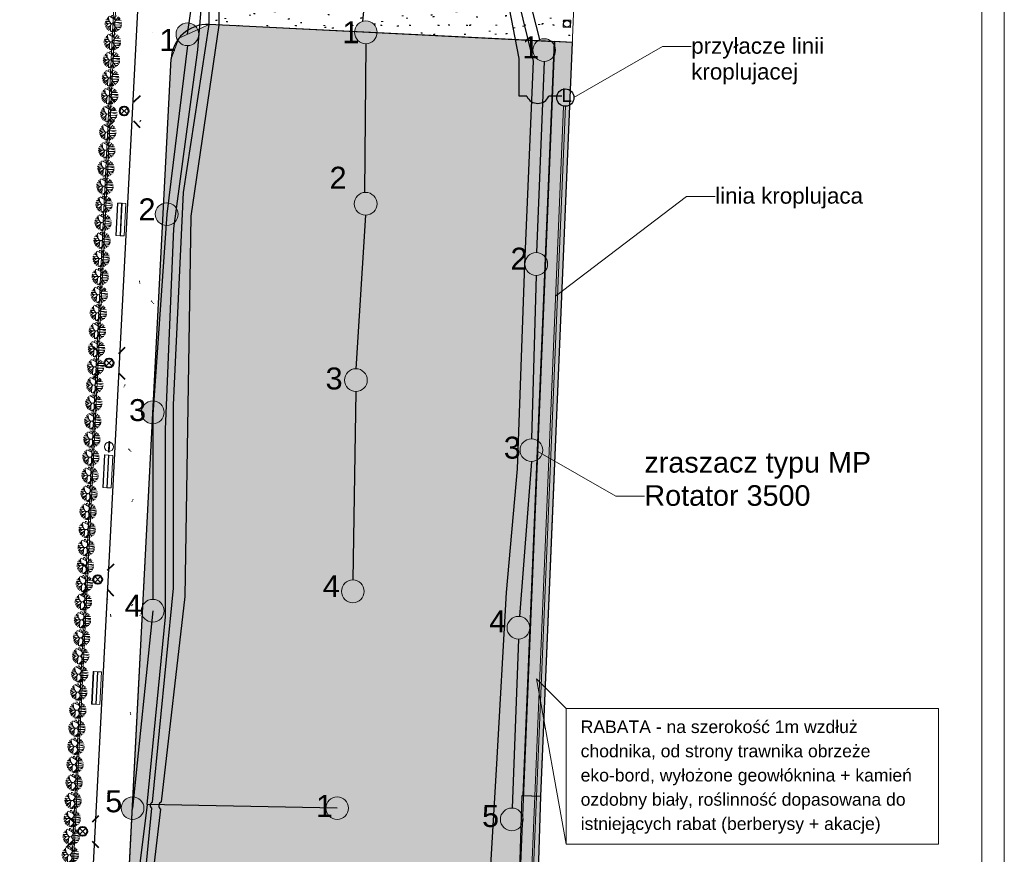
# Model space of a CAD drawing. Header units: metres. Extents: x -0.21 to 0.92, y -0.3 to 0.33.
# Tile 18 of 18: x 0.43 to 0.65, y -0.07 to 0.11. Entities that reach past the tile are written whole.
import ezdxf

# ---------------------------------------------------------------- set-up
doc = ezdxf.new("R2010")
doc.units = ezdxf.units.M
doc.header["$LTSCALE"] = 0.0127
doc.layers.add('Design Layer-1', color=7, linetype='Continuous')
doc.layers.add('nawodnienie', color=7, linetype='Continuous')
doc.styles.add('Arial', font='arial.ttf')

# ---------------------------------------------------------------- blocks, each defined once
blk = doc.blocks.new('thuja M')
at = {"color": 3, "linetype": 'Continuous', "lineweight": 18, "true_color": 0x00ff00, "transparency": 33554687}
for p, q in [((6591187.615339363, 5674830.306241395), (6591187.588582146, 5674830.611166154)), ((6591188.030408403, 5674830.43351465), (6591187.647005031, 5674830.646760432)), ((6591187.802077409, 5674830.560510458), (6591187.822690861, 5674830.70950627)), ((6591188.092481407, 5674830.307144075), (6591187.890200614, 5674830.718954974)), ((6591188.004995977, 5674830.485250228), (6591188.08761177, 5674830.704294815)), ((6591188.053624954, 5674830.613528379), (6591188.201847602, 5674830.665242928)), ((6591188.280421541, 5674830.342514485), (6591188.385812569, 5674830.537875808)), ((6591187.932484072, 5674830.091455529), (6591187.316962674, 5674830.102640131)), ((6591187.457453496, 5674829.974068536), (6591187.319763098, 5674830.035351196)), ((6591187.515200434, 5674830.099701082), (6591187.332187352, 5674830.232446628)), ((6591187.618378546, 5674830.24982669), (6591187.35223022, 5674830.261294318)), ((6591187.594883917, 5674830.100575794), (6591187.361905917, 5674829.886115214)), ((6591187.37633933, 5674829.844892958), (6591187.683891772, 5674829.914029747)), ((6591187.561166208, 5674830.386429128), (6591187.379543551, 5674830.367965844)), ((6591187.522137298, 5674829.877667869), (6591187.429093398, 5674829.737355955)), ((6591187.757298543, 5674830.096111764), (6591187.476172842, 5674830.512237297)), ((6591187.830801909, 5674830.095022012), (6591187.484603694, 5674829.668508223)), ((6591187.626414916, 5674830.24982669), (6591187.649350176, 5674830.24982669)), ((6591187.735827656, 5674829.978014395), (6591187.721373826, 5674829.509372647)), ((6591188.070579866, 5674829.895879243), (6591187.929112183, 5674829.468954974)), ((6591188.001894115, 5674829.993154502), (6591188.561667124, 5674829.997445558)), ((6591188.015133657, 5674830.18780417), (6591188.560593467, 5674830.199127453)), ((6591188.121132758, 5674829.837453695), (6591188.509006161, 5674829.826873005)), ((6591188.125957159, 5674830.346844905), (6591188.521175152, 5674830.335764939)), ((6591188.17450903, 5674830.191112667), (6591188.569283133, 5674830.088965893)), ((6591188.247175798, 5674829.834015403), (6591188.471836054, 5674829.759471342)), ((6591188.300516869, 5674829.832560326), (6591188.534572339, 5674829.889323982)), ((6591188.372994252, 5674830.339919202), (6591188.434070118, 5674830.483874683)), ((6591188.403025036, 5674829.996229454), (6591188.546283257, 5674829.926737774)), ((6591187.729639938, 5674829.777387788), (6591187.572821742, 5674829.590013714)), ((6591188.00248097, 5674829.690368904), (6591187.774761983, 5674829.49185339)), ((6591187.880666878, 5674829.584176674), (6591187.884487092, 5674829.471548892)), ((6591188.024558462, 5674829.756994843), (6591188.174064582, 5674829.512943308)), ((6591188.098569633, 5674829.636180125), (6591188.078089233, 5674829.483518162)), ((6591188.232857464, 5674829.666055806), (6591188.406486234, 5674829.673795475))]:
    blk.add_line(p, q, dxfattribs=at)
at = {"color": 3, "linetype": 'Continuous', "lineweight": 18, "true_color": 0x00ff00, "transparency": 33554687, "flags": 128}
blk.add_lwpolyline([(6591188.316175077, 5674830.597937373), (6591187.932484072, 5674830.091455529), (6591188.295490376, 5674829.577352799)], dxfattribs=at)
blk = doc.blocks.new('Callout-6')
at = {"color": 7, "linetype": 'Continuous', "lineweight": 5, "transparency": 33554687}
for p, q in [((-1.374815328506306, -0.7937500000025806), (0, 0)), ((0, 0), (4.968615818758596, 0))]:
    blk.add_line(p, q, dxfattribs=at)
at = {"color": 7, "transparency": 33554687, "insert": (-0.1525613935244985, -2.913135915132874), "char_height": 1.136881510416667, "width": 15.77817317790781, "attachment_point": 1, "rotation": 210.00000000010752, "line_spacing_factor": 0.9673603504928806, "style": 'Arial'}
blk.add_mtext('zraszacz typu MP Rotator 3500', dxfattribs=at)
blk = doc.blocks.new('Callout-7')
at = {"color": 7, "linetype": 'Continuous', "lineweight": 5, "transparency": 33554687}
for p, q in [((-1.261924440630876, 0.9631733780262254), (0, 0)), ((0, 0), (9.102076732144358, 0))]:
    blk.add_line(p, q, dxfattribs=at)
at = {"color": 7, "transparency": 33554687, "insert": (-1.555891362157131, 0.5799870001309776), "char_height": 0.8842411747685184, "width": 8.170007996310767, "attachment_point": 1, "rotation": 142.64704221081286, "line_spacing_factor": 0.9673603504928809, "style": 'Arial'}
blk.add_mtext('linia kroplujaca', dxfattribs=at)
blk = doc.blocks.new('Callout-8')
at = {"color": 7, "linetype": 'Continuous', "lineweight": 5, "transparency": 33554687}
for p, q in [((-1.116063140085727, -1.128963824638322), (0, 0)), ((0, 0), (8.066186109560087, 0))]:
    blk.add_line(p, q, dxfattribs=at)
at = {"color": 7, "transparency": 33554687, "insert": (-1.46035824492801, -0.7902763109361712), "char_height": 0.8842411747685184, "width": 8.170007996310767, "attachment_point": 3, "rotation": 45.32923731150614, "line_spacing_factor": 0.9673603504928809, "style": 'Arial'}
blk.add_mtext('linia kroplujaca', dxfattribs=at)
blk = doc.blocks.new('Callout-9')
at = {"color": 7, "linetype": 'Continuous', "lineweight": 5, "transparency": 33554687}
for p, q in [((-1.374815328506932, 0.7937500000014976), (0, 0)), ((0, 0), (5.651561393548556, 0))]:
    blk.add_line(p, q, dxfattribs=at)
at = {"color": 7, "transparency": 33554687, "insert": (-1.617324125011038, 0.3760924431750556), "char_height": 0.8842411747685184, "width": 12.70025399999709, "attachment_point": 1, "rotation": 149.9999999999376, "line_spacing_factor": 0.9673603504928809, "style": 'Arial'}
blk.add_mtext('przyłacze linii kroplujacej', dxfattribs=at)

msp = doc.modelspace()

# ---------------------------------------------------------------- hatches: boundary and pattern name
at = {"layer": 'nawodnienie', "linetype": 'Continuous', "lineweight": 5, "true_color": 0xff00ff, "transparency": 33554687}
h = msp.add_hatch(dxfattribs=at)
h.set_pattern_fill('AR-SAND_3-1', color=6, scale=4.000000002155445, style=0, pattern_type=2)
h.set_pattern_definition([(311.4451862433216, (228880.5302463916, -11944.28346248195), (0.01558888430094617, 0.001588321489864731), [0.0001599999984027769, -0.03922015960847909]), (311.4451862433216, (228880.5304567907, -11944.28370075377), (0.01558888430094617, 0.001588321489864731), [0.0001599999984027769, -0.03922015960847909]), (311.4451862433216, (228880.5304594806, -11944.2837038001), (0.01558888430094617, 0.001588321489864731), [0.0001599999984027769, -0.03922015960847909]), (311.4451862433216, (228880.5306944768, -11944.28396992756), (0.01558888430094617, 0.001588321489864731), [0.0001599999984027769, -0.03922015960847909]), (311.4451862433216, (228880.5306971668, -11944.28397297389), (0.01558888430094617, 0.001588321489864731), [0.0001599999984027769, -0.03922015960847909]), (281.4451859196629, (228880.5302463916, -11944.28346248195), (0.02387374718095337, -0.01277244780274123), [0.0001599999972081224, -0.02190751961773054]), (281.4451859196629, (228880.5302807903, -11944.28363238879), (0.02387374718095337, -0.01277244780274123), [0.0001599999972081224, -0.02190751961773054]), (281.4451859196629, (228880.5302815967, -11944.28363637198), (0.02387374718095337, -0.01277244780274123), [0.0001599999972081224, -0.02190751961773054]), (281.4451859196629, (228880.5303385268, -11944.28391756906), (0.02387374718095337, -0.01277244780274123), [0.0001599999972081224, -0.02190751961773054]), (281.4451859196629, (228880.5303393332, -11944.28392155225), (0.02387374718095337, -0.01277244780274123), [0.0001599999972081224, -0.02190751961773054]), (241.4451852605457, (228880.5295585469, -11944.27348873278), (0.001787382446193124, -0.025248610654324), [0.0001599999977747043, -0.03763519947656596]), (241.4451852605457, (228880.5295072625, -11944.27358297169), (0.001787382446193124, -0.025248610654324), [0.0001599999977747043, -0.03763519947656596]), (241.4451852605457, (228880.52950532, -11944.27358654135), (0.001787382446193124, -0.025248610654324), [0.0001599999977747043, -0.03763519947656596]), (241.4451852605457, (228880.529325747, -11944.27391652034), (0.001787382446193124, -0.025248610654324), [0.0001599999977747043, -0.03763519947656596]), (241.4451852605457, (228880.5293238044, -11944.27392008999), (0.001787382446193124, -0.025248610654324), [0.0001599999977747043, -0.03763519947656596]), (231.4451851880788, (228880.5295585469, -11944.27348873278), (0.00879793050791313, -0.02388508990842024), [0.0001599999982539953, -0.02243583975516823]), (231.4451851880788, (228880.5295238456, -11944.27353227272), (0.00879793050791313, -0.02388508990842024), [0.0001599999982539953, -0.02243583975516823]), (231.4451851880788, (228880.5295213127, -11944.27353545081), (0.00879793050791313, -0.02388508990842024), [0.0001599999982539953, -0.02243583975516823]), (231.4451851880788, (228880.5293669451, -11944.2737291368), (0.00879793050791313, -0.02388508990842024), [0.0001599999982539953, -0.02243583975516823]), (231.4451851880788, (228880.5293644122, -11944.2737323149), (0.00879793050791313, -0.02388508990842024), [0.0001599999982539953, -0.02243583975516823])])
h.paths.add_polyline_path([(0.4356717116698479, -0.2247465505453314), (0.4436440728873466, -0.2251591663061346), (0.462015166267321, 0.1295862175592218), (0.4539997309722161, 0.1296019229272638)])
h = msp.add_hatch(dxfattribs=at)
h.set_pattern_fill('AR-SAND_3', color=6, style=0, pattern_type=2)
h.set_pattern_definition([(37.50000000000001, (-0.466521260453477, 1.353553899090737), (-0.0001280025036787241, 0.00391530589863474), [4e-05, -0.009805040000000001]), (37.50000000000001, (-0.466458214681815, 1.353602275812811), (-0.0001280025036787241, 0.00391530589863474), [4e-05, -0.009805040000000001]), (37.50000000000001, (-0.4664574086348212, 1.353602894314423), (-0.0001280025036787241, 0.00391530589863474), [4e-05, -0.009805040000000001]), (37.50000000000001, (-0.4663869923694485, 1.353656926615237), (-0.0001280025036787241, 0.00391530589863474), [4e-05, -0.009805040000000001]), (37.50000000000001, (-0.4663861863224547, 1.353657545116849), (-0.0001280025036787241, 0.00391530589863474), [4e-05, -0.009805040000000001]), (7.499999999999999, (-0.466521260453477, 1.353553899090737), (0.003596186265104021, 0.005734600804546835), [4e-05, -0.005476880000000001]), (7.499999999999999, (-0.4664782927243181, 1.353559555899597), (0.003596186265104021, 0.005734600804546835), [4e-05, -0.005476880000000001]), (7.499999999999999, (-0.466477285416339, 1.353559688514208), (0.003596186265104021, 0.005734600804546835), [4e-05, -0.005476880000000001]), (7.499999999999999, (-0.4664061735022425, 1.353569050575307), (0.003596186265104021, 0.005734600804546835), [4e-05, -0.005476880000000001]), (7.499999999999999, (-0.4664051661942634, 1.353569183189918), (0.003596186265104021, 0.005734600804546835), [4e-05, -0.005476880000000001]), (327.5, (-0.469020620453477, 1.353553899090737), (0.006327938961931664, 1.149747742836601e-05), [4e-05, -0.009408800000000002]), (327.5, (-0.4689979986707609, 1.353539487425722), (0.006327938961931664, 1.149747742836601e-05), [4e-05, -0.009408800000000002]), (327.5, (-0.4689971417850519, 1.35353894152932), (0.006327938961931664, 1.149747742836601e-05), [4e-05, -0.009408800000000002]), (327.5, (-0.4689179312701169, 1.353488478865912), (0.006327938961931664, 1.149747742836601e-05), [4e-05, -0.009408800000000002]), (327.5, (-0.468917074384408, 1.35348793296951), (0.006327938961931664, 1.149747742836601e-05), [4e-05, -0.009408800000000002]), (317.5, (-0.469020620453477, 1.353553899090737), (0.006108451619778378, 0.001783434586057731), [4e-05, -0.005608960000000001]), (317.5, (-0.4690103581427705, 1.353544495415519), (0.006108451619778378, 0.001783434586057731), [4e-05, -0.005608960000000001]), (317.5, (-0.4690096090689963, 1.353543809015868), (0.006108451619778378, 0.001783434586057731), [4e-05, -0.005608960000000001]), (317.5, (-0.4689639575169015, 1.353501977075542), (0.006108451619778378, 0.001783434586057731), [4e-05, -0.005608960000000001]), (317.5, (-0.4689632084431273, 1.353501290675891), (0.006108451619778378, 0.001783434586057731), [4e-05, -0.005608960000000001])])
h.paths.add_polyline_path([(0.5494986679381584, 0.1092449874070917), (0.5498119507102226, 0.1172394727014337), (0.4696094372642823, 0.1211887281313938), (0.4691549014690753, 0.1132006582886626)])
at = {"layer": 'nawodnienie', "linetype": 'Continuous', "lineweight": 0, "true_color": 0xffff00, "transparency": 33554687}
for points in [[(0.4668821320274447, 0.1110584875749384, 0.9999999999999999), (0.4618499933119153, 0.1110584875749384, 0.9999999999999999)], [(0.4623028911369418, 0.07127634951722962, 0.9999999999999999), (0.4572707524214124, 0.07127634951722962, 0.9999999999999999)], [(0.4592154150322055, 0.02745770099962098, 0.9999999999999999), (0.454183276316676, 0.02745770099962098, 0.9999999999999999)], [(0.4592154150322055, -0.01641919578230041, 0.9999999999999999), (0.454183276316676, -0.01641919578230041, 0.9999999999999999)], [(0.4547423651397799, -0.06006749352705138, 0.9999999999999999), (0.4497102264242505, -0.06006749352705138, 0.9999999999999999)]]:
    msp.add_hatch(color=2, dxfattribs=at).paths.add_polyline_path(points)
at = {"layer": 'nawodnienie', "linetype": 'Continuous', "lineweight": 0, "true_color": 0x00ffff, "transparency": 33554687}
for points in [[(0.5063459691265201, 0.1114884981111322, 0.9999999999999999), (0.5013138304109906, 0.1114884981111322, 0.9999999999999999)], [(0.5062963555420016, 0.07356395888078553, 0.9999999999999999), (0.5012642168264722, 0.07356395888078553, 0.9999999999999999)], [(0.5041507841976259, 0.03457818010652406, 0.9999999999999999), (0.4991186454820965, 0.03457818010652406, 0.9999999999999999)], [(0.5034702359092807, -0.0121236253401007, 0.9999999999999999), (0.4984380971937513, -0.0121236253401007, 0.9999999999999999)]]:
    msp.add_hatch(color=4, dxfattribs=at).paths.add_polyline_path(points)
at = {"layer": 'nawodnienie', "linetype": 'Continuous', "lineweight": 0, "true_color": 0xe2e6cf, "transparency": 33554687}
msp.add_hatch(color=254, dxfattribs=at).paths.add_polyline_path([(0.4484733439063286, -0.1325696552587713), (0.4494515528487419, -0.1374200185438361), (0.4560254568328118, -0.1416869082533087), (0.465283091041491, -0.142110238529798), (0.5350676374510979, -0.1453202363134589), (0.5456313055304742, 0.1094049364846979), (0.4780838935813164, 0.1127598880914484), (0.4691548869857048, 0.1132006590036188), (0.4625039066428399, 0.1102254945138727), (0.4607732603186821, 0.105624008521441), (0.4604473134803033, 0.1001225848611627), (0.4486705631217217, -0.1282028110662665)])
at = {"layer": 'nawodnienie', "linetype": 'Continuous', "lineweight": 0, "true_color": 0xd9d9d9, "transparency": 33554687}
for points in [[(0.5385133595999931, -0.05725881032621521), (0.5425099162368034, -0.05742478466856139), (0.5495443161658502, 0.1092534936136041), (0.5454944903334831, 0.1094523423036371), (0.5385133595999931, -0.05725881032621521)], [(0.5357059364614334, -0.1450990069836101), (0.5384261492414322, -0.05723208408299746), (0.54242411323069, -0.05738426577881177), (0.5397018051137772, -0.1453169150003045), (0.5357059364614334, -0.1450990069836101)]]:
    msp.add_hatch(color=254, dxfattribs=at).paths.add_polyline_path(points)
at = {"layer": 'nawodnienie', "linetype": 'Continuous', "lineweight": 0, "true_color": 0x803300, "transparency": 33554687}
for points in [[(0.5457873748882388, 0.1075449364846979, 0.9999999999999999), (0.5407552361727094, 0.1075449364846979, 0.9999999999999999)], [(0.5440208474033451, 0.0602483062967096, 0.9999999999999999), (0.5389887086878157, 0.0602483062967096, 0.9999999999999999)], [(0.5429595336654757, 0.01909236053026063, 0.9999999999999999), (0.5379273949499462, 0.01909236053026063, 0.9999999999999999)], [(0.5401000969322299, -0.02017865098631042, 0.9999999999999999), (0.5350679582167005, -0.02017865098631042, 0.9999999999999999)], [(0.5386248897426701, -0.06255663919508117, 0.9999999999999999), (0.5335927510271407, -0.06255663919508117, 0.9999999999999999)]]:
    msp.add_hatch(color=36, dxfattribs=at).paths.add_polyline_path(points)
at = {"layer": 'nawodnienie', "linetype": 'Continuous', "lineweight": 0, "true_color": 0xcc6666, "transparency": 33554687}
msp.add_hatch(color=13, dxfattribs=at).paths.add_polyline_path([(0.5000006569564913, -0.06006749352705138, 0.9999999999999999), (0.4949685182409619, -0.06006749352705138, 0.9999999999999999)])

# ---------------------------------------------------------------- linework, layer by layer
at = {"layer": 'Design Layer-1', "color": 7, "linetype": 'Continuous', "lineweight": 5, "transparency": 33554687, "flags": 128}
msp.add_lwpolyline([(0.2249065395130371, 0.298174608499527), (0.2249065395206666, -0.2960060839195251), (0.6450343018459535, -0.2960060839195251), (0.6450343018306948, 0.298174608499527), (0.2249065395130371, 0.298174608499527)], dxfattribs=at)
at = {"layer": 'Design Layer-1', "color": 7, "linetype": 'Continuous', "lineweight": 18, "transparency": 33554687, "flags": 128}
msp.add_lwpolyline([(0.2299080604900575, 0.2931730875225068), (0.2299080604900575, -0.2910045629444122), (0.6400327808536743, -0.2910045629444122), (0.6400327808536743, 0.2931730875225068)], close=True, dxfattribs=at)
at = {"layer": 'nawodnienie', "color": 7, "linetype": 'Continuous', "lineweight": 5, "transparency": 33554687}
for p, q in [((0.4314733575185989, -0.2211064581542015), (0.455565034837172, 0.2691890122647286)), ((0.4318728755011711, -0.2211260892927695), (0.4559645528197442, 0.2691693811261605)), ((0.5475528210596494, 0.09515643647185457), (0.5375814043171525, -0.143983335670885)), ((0.547952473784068, 0.09513977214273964), (0.5379810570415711, -0.1439999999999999)), ((0.5481410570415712, -0.03799999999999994), (0.541580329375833, -0.03143927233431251)), ((0.541580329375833, -0.03143927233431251), (0.5481410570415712, -0.06799999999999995))]:
    msp.add_line(p, q, dxfattribs=at)
at = {"layer": 'nawodnienie', "color": 6, "linetype": 'Continuous', "lineweight": 30, "true_color": 0xff00ff, "transparency": 33554687}
for p, q in [((0.4604171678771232, 0.2534148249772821), (0.4342971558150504, -0.2509510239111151)), ((0.4566945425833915, 0.1115442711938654), (0.4566946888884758, 0.111544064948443)), ((0.4566946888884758, 0.111544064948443), (0.4566945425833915, 0.1115442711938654)), ((0.5495443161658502, 0.1092534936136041), (0.4691548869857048, 0.1132006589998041)), ((0.4484016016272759, -0.133281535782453), (0.4607732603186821, 0.105624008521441)), ((0.4524364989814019, 0.09931164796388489), (0.452437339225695, 0.09931160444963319)), ((0.4604334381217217, 0.09906179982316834), (0.4604345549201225, 0.09906709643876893))]:
    msp.add_line(p, q, dxfattribs=at)
at = {"layer": 'nawodnienie', "color": 4, "linetype": 'Continuous', "lineweight": 25, "true_color": 0x00feff, "transparency": 33554687}
for p, q in [((0.503195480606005, 0.1138727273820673), (0.5066872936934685, 0.1518098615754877)), ((0.4691548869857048, 0.1132006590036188), (0.4691548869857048, 0.1292164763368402)), ((0.4713871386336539, 0.1130904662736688), (0.4713871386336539, 0.1290134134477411)), ((0.46436606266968, 0.1110584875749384), (0.4664319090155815, 0.125327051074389)), ((0.4666472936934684, 0.1076098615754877), (0.4680072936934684, 0.1240498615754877)), ((0.5377140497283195, 0.1057169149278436), (0.535185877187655, 0.1190917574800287)), ((0.5408872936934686, 0.1051298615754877), (0.5374072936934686, 0.1194898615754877)), ((0.5423193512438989, 0.1098804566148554), (0.5406872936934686, 0.1162098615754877)), ((0.4634872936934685, 0.07604986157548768), (0.4691548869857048, 0.1132006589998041)), ((0.4652129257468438, 0.07086557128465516), (0.4713871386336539, 0.1130904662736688)), ((0.5038298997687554, 0.1089724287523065), (0.5035546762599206, 0.07606989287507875)), ((0.46436606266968, 0.1085424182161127), (0.4597868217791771, 0.07127634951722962)), ((0.4613672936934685, 0.06812986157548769), (0.4666472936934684, 0.1076098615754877)), ((0.5377140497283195, 0.09732986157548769), (0.5377140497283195, 0.1057169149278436)), ((0.5389898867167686, 0.06017132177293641), (0.5408872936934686, 0.1051298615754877)), ((0.5432713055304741, 0.1050288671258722), (0.5416039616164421, 0.06276241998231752)), ((0.5394327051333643, 0.09732986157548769), (0.5377140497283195, 0.09732986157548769)), ((0.5430681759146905, 0.09732986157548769), (0.542967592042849, 0.09732986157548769)), ((0.5471672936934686, 0.09732986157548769), (0.5442927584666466, 0.09732986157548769)), ((0.4612872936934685, 0.02909857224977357), (0.4634872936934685, 0.07604986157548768)), ((0.4597868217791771, 0.07127634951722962), (0.4566993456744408, 0.02695381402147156)), ((0.4638872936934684, -0.01323013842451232), (0.4652129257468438, 0.07086557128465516)), ((0.5037802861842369, 0.07104788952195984), (0.5016347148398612, 0.03709424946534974)), ((0.4595272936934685, 0.02367821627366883), (0.4613672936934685, 0.06812986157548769)), ((0.537394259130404, 0.01498311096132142), (0.5389898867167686, 0.06017132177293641)), ((0.5415047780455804, 0.05773223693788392), (0.540443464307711, 0.02160842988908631)), ((0.5016347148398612, 0.03206211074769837), (0.500954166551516, -0.009607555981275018)), ((0.4612872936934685, -0.01139013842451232), (0.4612872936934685, 0.02909857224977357)), ((0.4566993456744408, 0.02745770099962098), (0.4566993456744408, -0.01390312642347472)), ((0.4595272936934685, -0.01775013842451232), (0.4595272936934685, 0.02367821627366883)), ((0.540443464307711, 0.01657629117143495), (0.5377791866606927, -0.01767016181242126)), ((0.53494758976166, -0.01239312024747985), (0.537394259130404, 0.01498311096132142)), ((0.4566304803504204, -0.05877475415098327), (0.4612872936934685, -0.01139013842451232)), ((0.5327701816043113, -0.05024322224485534), (0.53494758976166, -0.01239312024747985)), ((0.4586472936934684, -0.05867013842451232), (0.4638872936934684, -0.01323013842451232)), ((0.4566993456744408, -0.01641919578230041), (0.4522262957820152, -0.06006749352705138)), ((0.455481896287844, -0.0592502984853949), (0.4595272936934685, -0.01775013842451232)), ((0.5375840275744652, -0.0226947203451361), (0.5362018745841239, -0.06004229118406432)), ((0.529650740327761, -0.1044687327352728), (0.5327701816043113, -0.05024322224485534)), ((0.455481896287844, -0.0592502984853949), (0.4504652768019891, -0.09853218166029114)), ((0.4527170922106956, -0.09859477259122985), (0.4565019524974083, -0.06008256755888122)), ((0.4538872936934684, -0.09947013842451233), (0.4584923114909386, -0.0603236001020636)), ((0.4974845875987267, -0.06006749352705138), (0.455481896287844, -0.0592502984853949))]:
    msp.add_line(p, q, dxfattribs=at)
at = {"layer": 'nawodnienie', "color": 6, "linetype": 'Continuous', "lineweight": 18, "true_color": 0xff00ff, "transparency": 33554687}
msp.add_line((0.473850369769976, 0.1129701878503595), (0.5455295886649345, 0.1094099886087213), dxfattribs=at)
at = {"layer": 'nawodnienie', "color": 1, "linetype": 'Continuous', "lineweight": 40, "true_color": 0xff0000, "transparency": 33554687}
for p, q in [((0.4469013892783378, 0.09766286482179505), (0.4482903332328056, 0.09622382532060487)), ((0.4525323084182, 0.0961486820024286), (0.4539713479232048, 0.09753762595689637)), ((0.4467761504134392, 0.09059290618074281), (0.4482151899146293, 0.09198185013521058)), ((0.4524571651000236, 0.09190670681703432), (0.4538461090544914, 0.09046766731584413)), ((0.4435536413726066, 0.04197978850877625), (0.4449425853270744, 0.04054074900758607)), ((0.4491845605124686, 0.04046560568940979), (0.4506236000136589, 0.04185454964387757)), ((0.443428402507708, 0.03490982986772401), (0.4448674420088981, 0.03629877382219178)), ((0.4491094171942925, 0.03622363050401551), (0.4504983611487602, 0.03478459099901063)), ((0.4410708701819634, -0.005910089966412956), (0.4424598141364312, -0.007349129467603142)), ((0.4467017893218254, -0.007424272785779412), (0.4481408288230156, -0.006035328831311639)), ((0.44094563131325, -0.0129800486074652), (0.4423846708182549, -0.01159110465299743)), ((0.4466266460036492, -0.0116662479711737), (0.4480155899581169, -0.01310528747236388)), ((0.4377231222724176, -0.06159316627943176), (0.4391120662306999, -0.06303220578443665)), ((0.4433540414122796, -0.06310734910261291), (0.4447930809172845, -0.06171840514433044)), ((0.4375978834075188, -0.068663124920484), (0.439036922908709, -0.06727418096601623)), ((0.4432788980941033, -0.06734932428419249), (0.4446678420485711, -0.06878836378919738))]:
    msp.add_line(p, q, dxfattribs=at)
at = {"layer": 'nawodnienie', "color": 4, "linetype": 'Continuous', "lineweight": 20, "true_color": 0x00ffff, "transparency": 33554687}
msp.add_line((0.4476337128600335, 0.09524902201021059), (0.4476339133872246, 0.09524886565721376), dxfattribs=at)
at = {"layer": 'nawodnienie', "color": 1, "linetype": 'Continuous', "lineweight": 9, "true_color": 0xff0000, "transparency": 33554687}
for p, q in [((0.4496666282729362, 0.09477238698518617), (0.4510808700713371, 0.09335814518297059)), ((0.4510808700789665, 0.09477238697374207), (0.4496666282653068, 0.09335814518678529)), ((0.4463188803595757, 0.03908931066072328), (0.4477331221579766, 0.037675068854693)), ((0.447733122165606, 0.03908931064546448), (0.4463188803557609, 0.0376750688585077)), ((0.4438361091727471, -0.008800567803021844), (0.4452503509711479, -0.01021480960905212)), ((0.4452503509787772, -0.008800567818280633), (0.4438361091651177, -0.01021480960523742)), ((0.4404883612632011, -0.06448364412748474), (0.441902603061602, -0.06589788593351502)), ((0.4419026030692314, -0.06448364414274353), (0.4404883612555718, -0.0658978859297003))]:
    msp.add_line(p, q, dxfattribs=at)
at = {"layer": 'nawodnienie', "color": 14, "linetype": 'Continuous', "lineweight": 9, "true_color": 0x990000, "transparency": 33554687, "flags": 128}
msp.add_lwpolyline([(0.4534681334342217, 0.285951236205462), (0.4710265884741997, 0.2816098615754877), (0.4824150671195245, 0.2770631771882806), (0.4931465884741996, 0.2711298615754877), (0.5043860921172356, 0.2631037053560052), (0.5088890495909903, 0.2589091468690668), (0.5221465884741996, 0.2445698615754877), (0.5317382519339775, 0.2298899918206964), (0.5352665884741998, 0.2238498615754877), (0.5370411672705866, 0.2188887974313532), (0.5407078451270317, 0.2082365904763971), (0.5442665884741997, 0.1920898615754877), (0.5474347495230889, 0.1728989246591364), (0.5487065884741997, 0.1534898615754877), (0.5503465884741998, 0.1298898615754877), (0.545623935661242, 0.01615724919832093), (0.5425097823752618, -0.05742794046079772)], dxfattribs=at)
at = {"layer": 'nawodnienie', "color": 4, "linetype": 'Continuous', "lineweight": 9, "true_color": 0x00ffff, "transparency": 33554687, "flags": 128}
for points in [[(0.5491436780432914, 0.114147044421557), (0.5475447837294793, 0.1142065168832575), (0.5474853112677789, 0.1126076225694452), (0.549084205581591, 0.1125481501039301), (0.5491436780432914, 0.114147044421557)], [(0.4469820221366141, 0.02103352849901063), (0.4471818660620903, 0.0210256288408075), (0.447087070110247, 0.01862750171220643), (0.4468872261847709, 0.01863540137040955), (0.4469820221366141, 0.02103352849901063)]]:
    msp.add_lwpolyline(points, dxfattribs=at)
at = {"layer": 'nawodnienie', "color": 3, "linetype": 'Continuous', "lineweight": 18, "true_color": 0x00ff00, "transparency": 33554687, "flags": 128}
msp.add_lwpolyline([(0.5350676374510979, -0.1453202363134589), (0.465283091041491, -0.142110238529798), (0.4560254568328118, -0.1416869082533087), (0.4494515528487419, -0.1374200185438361), (0.4484733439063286, -0.1325696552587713), (0.4486705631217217, -0.1282028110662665), (0.4604473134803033, 0.1001225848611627), (0.4607732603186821, 0.105624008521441), (0.4625039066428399, 0.1102254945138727), (0.4691548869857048, 0.1132006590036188), (0.4780838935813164, 0.1127598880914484), (0.5456313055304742, 0.1094049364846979)], close=True, dxfattribs=at)
at = {"layer": 'nawodnienie', "color": 3, "linetype": 'Continuous', "lineweight": 30, "true_color": 0x00ff00, "transparency": 33554687, "flags": 128}
for points in [[(0.5385133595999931, -0.05725881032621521), (0.5425099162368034, -0.05742478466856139), (0.5495443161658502, 0.1092534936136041), (0.5454944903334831, 0.1094523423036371), (0.5385133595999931, -0.05725881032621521)], [(0.5357059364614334, -0.1450990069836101), (0.5384261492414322, -0.05723208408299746), (0.54242411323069, -0.05738426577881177), (0.5397018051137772, -0.1453169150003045), (0.5357059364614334, -0.1450990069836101)]]:
    msp.add_lwpolyline(points, dxfattribs=at)
at = {"layer": 'nawodnienie', "color": 4, "linetype": 'Continuous', "lineweight": 18, "true_color": 0x00ffff, "transparency": 33554687, "flags": 128}
for points in [[(0.4485402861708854, 0.0665456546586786), (0.4486401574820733, 0.06654058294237), (0.4490053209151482, 0.07373131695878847), (0.4489054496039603, 0.07373638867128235), (0.4485402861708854, 0.0665456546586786)], [(0.4485402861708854, 0.0665456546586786), (0.4486401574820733, 0.06654058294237), (0.4490053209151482, 0.07373131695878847), (0.4489054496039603, 0.07373638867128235), (0.4485402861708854, 0.0665456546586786)], [(0.4486401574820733, 0.06654058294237), (0.4494591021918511, 0.06649899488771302), (0.449824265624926, 0.07368972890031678), (0.4490053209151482, 0.07373131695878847), (0.4486401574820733, 0.06654058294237)], [(0.4486401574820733, 0.06654058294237), (0.4494591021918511, 0.06649899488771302), (0.449824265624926, 0.07368972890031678), (0.4490053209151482, 0.07373131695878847), (0.4486401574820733, 0.06654058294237)], [(0.4503579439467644, 0.06645334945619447), (0.4495389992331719, 0.06649493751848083), (0.4499041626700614, 0.0736856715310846), (0.4507231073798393, 0.07364408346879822), (0.4503579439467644, 0.06645334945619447)], [(0.445655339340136, 0.01083861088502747), (0.4457552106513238, 0.01083353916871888), (0.4461203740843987, 0.01802427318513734), (0.446020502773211, 0.01802934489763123), (0.445655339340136, 0.01083861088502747)], [(0.445655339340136, 0.01083861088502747), (0.4457552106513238, 0.01083353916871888), (0.4461203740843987, 0.01802427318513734), (0.446020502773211, 0.01802934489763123), (0.445655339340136, 0.01083861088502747)], [(0.4457552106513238, 0.01083353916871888), (0.4465741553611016, 0.0107919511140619), (0.4469393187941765, 0.01798268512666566), (0.4461203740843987, 0.01802427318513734), (0.4457552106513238, 0.01083353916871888)], [(0.4457552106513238, 0.01083353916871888), (0.4465741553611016, 0.0107919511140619), (0.4469393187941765, 0.01798268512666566), (0.4461203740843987, 0.01802427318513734), (0.4457552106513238, 0.01083353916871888)], [(0.4474729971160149, 0.01074630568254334), (0.4466540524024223, 0.01078789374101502), (0.447019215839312, 0.01797862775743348), (0.4478381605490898, 0.0179370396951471), (0.4474729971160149, 0.01074630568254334)], [(0.443175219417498, -0.03705140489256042), (0.4432750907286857, -0.03705647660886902), (0.4436402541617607, -0.02986574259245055), (0.443540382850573, -0.02986067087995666), (0.443175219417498, -0.03705140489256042)], [(0.443175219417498, -0.03705140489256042), (0.4432750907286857, -0.03705647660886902), (0.4436402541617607, -0.02986574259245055), (0.443540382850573, -0.02986067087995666), (0.443175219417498, -0.03705140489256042)], [(0.4432750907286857, -0.03705647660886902), (0.4440940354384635, -0.037098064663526), (0.4444591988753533, -0.02990733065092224), (0.4436402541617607, -0.02986574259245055), (0.4432750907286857, -0.03705647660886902)], [(0.4432750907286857, -0.03705647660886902), (0.4440940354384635, -0.037098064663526), (0.4444591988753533, -0.02990733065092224), (0.4436402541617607, -0.02986574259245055), (0.4432750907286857, -0.03705647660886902)], [(0.4449928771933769, -0.03714371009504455), (0.4441739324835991, -0.03710212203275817), (0.4445390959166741, -0.02991138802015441), (0.445358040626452, -0.02995297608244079), (0.4449928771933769, -0.03714371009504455)]]:
    msp.add_lwpolyline(points, dxfattribs=at)
at = {"layer": 'nawodnienie', "color": 7, "linetype": 'Continuous', "lineweight": 18, "transparency": 33554687, "flags": 128}
for points in [[(0.4503579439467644, 0.06645334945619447), (0.4495389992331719, 0.06649493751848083), (0.4499041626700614, 0.0736856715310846), (0.4507231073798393, 0.07364408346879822), (0.4503579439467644, 0.06645334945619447)], [(0.4474729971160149, 0.01074630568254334), (0.4466540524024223, 0.01078789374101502), (0.447019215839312, 0.01797862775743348), (0.4478381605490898, 0.0179370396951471), (0.4474729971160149, 0.01074630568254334)], [(0.4449928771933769, -0.03714371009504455), (0.4441739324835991, -0.03710212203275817), (0.4445390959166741, -0.02991138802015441), (0.445358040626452, -0.02995297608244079), (0.4449928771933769, -0.03714371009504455)]]:
    msp.add_lwpolyline(points, dxfattribs=at)
at = {"layer": 'nawodnienie', "color": 7, "linetype": 'Continuous', "lineweight": 5, "transparency": 33554687, "flags": 128}
msp.add_lwpolyline([(0.5481410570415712, -0.03799999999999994), (0.6305129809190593, -0.03799999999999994), (0.6305129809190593, -0.06799999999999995), (0.5481410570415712, -0.06799999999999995)], close=True, dxfattribs=at)
at = {"layer": 'nawodnienie', "color": 155, "linetype": 'Continuous', "lineweight": 5, "true_color": 0x32709a, "transparency": 33554687}
for centre in [(0.46436606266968, 0.1110584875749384), (0.5038298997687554, 0.1114884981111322), (0.5432713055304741, 0.1075449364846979), (0.5037802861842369, 0.07356395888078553), (0.4597868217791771, 0.07127634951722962), (0.5415047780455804, 0.0602483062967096), (0.5016347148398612, 0.03457818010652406), (0.4566993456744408, 0.02745770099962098), (0.540443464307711, 0.01909236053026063), (0.500954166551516, -0.0121236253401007), (0.4566993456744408, -0.01641919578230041), (0.5375840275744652, -0.02017865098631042), (0.4522262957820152, -0.06006749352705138), (0.4974845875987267, -0.06006749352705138), (0.5361088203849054, -0.06255663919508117)]:
    msp.add_circle(centre, 0.002516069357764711, dxfattribs=at)
at = {"layer": 'nawodnienie', "color": 4, "linetype": 'Continuous', "lineweight": 30, "true_color": 0x00ffff, "transparency": 33554687}
msp.add_circle((0.5483144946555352, 0.1133773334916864), 0.000738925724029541, dxfattribs=at)
at = {"layer": 'nawodnienie', "color": 7, "linetype": 'Continuous', "lineweight": 25, "transparency": 33554687}
msp.add_circle((0.547952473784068, 0.09704831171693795), 0.001908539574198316, dxfattribs=at)
at = {"layer": 'nawodnienie', "color": 1, "linetype": 'Continuous', "lineweight": 9, "true_color": 0xff0000, "transparency": 33554687}
for centre in [(0.4503737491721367, 0.09406526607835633), (0.4470260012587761, 0.03838218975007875), (0.4445432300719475, -0.009507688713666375), (0.4411954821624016, -0.06519076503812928)]:
    msp.add_circle(centre, 0.001000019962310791, dxfattribs=at)
at = {"layer": 'nawodnienie', "color": 1, "linetype": 'Continuous', "lineweight": 40, "true_color": 0xff0000, "transparency": 33554687}
for centre in [(0.450373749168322, 0.09406526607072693), (0.4470260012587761, 0.03838218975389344), (0.4445432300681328, -0.00950768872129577), (0.4411954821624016, -0.06519076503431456)]:
    msp.add_circle(centre, 0.0009877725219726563, dxfattribs=at)
at = {"layer": 'nawodnienie', "color": 4, "linetype": 'Continuous', "lineweight": 9, "true_color": 0x00ffff, "transparency": 33554687}
msp.add_circle((0.4470345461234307, 0.01983051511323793), 0.001, dxfattribs=at)
at = {"layer": 'nawodnienie', "color": 6, "linetype": 'Continuous', "lineweight": 30, "true_color": 0xff00ff, "transparency": 33554687}
msp.add_arc((0.4687625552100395, 0.1052102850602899), 0.007999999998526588, 87.18900309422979, 177.0356015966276, dxfattribs=at)
at = {"layer": 'nawodnienie', "color": 4, "linetype": 'Continuous', "lineweight": 25, "true_color": 0x00feff, "transparency": 33554687}
for centre, radius, start, end in [((0.5418627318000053, 0.0984194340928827), 0.002663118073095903, 204.150454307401, 335.8495457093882), ((0.4568210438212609, -0.05945370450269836), 0.0007051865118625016, 105.6780312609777, 243.096313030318), ((0.4589391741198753, -0.05953149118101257), 0.0009094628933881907, 108.7196090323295, 240.5707901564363)]:
    msp.add_arc(centre, radius, start, end, dxfattribs=at)

# ---------------------------------------------------------------- block references
at = {"layer": 'nawodnienie', "color": 7, "transparency": 33554687, "xscale": 0.004, "yscale": 0.004, "zscale": 0.004}
for name, p, rotation in [('Callout-9', (0.5694385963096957, 0.1083514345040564), 210.0000000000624), ('Callout-7', (0.5747410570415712, 0.07520000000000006), 217.3529577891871), ('Callout-6', (0.5590866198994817, 0.0088865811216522), 149.9999999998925), ('Callout-8', (0.4145410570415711, -0.08119999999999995), 314.6707626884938)]:
    msp.add_blockref(name, p, dxfattribs=dict(at, rotation=rotation))
at = {"layer": 'nawodnienie', "color": 3, "true_color": 0x00ff00, "transparency": 33554687, "xscale": 0.003, "yscale": 0.003, "zscale": 0.003}
for p in [(-19773.11583886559, -17024.37688496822), (-19773.11604573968, -17024.38087961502), (-19773.11625261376, -17024.38487426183), (-19773.11645948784, -17024.38886890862), (-19773.11666636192, -17024.39286355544), (-19773.116873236, -17024.39685820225), (-19773.11708011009, -17024.40085284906), (-19773.11728698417, -17024.40484749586), (-19773.11749385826, -17024.40884214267), (-19773.11770073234, -17024.41283678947), (-19773.11790760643, -17024.41683143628), (-19773.11811448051, -17024.42082608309), (-19773.1183213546, -17024.42482072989), (-19773.11852822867, -17024.4288153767), (-19773.11873510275, -17024.43281002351), (-19773.11894197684, -17024.4368046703), (-19773.11914885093, -17024.44079931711), (-19773.11935572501, -17024.44479396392), (-19773.11956259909, -17024.44878861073), (-19773.11976947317, -17024.45278325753), (-19773.11997634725, -17024.45677790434), (-19773.12018322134, -17024.46077255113), (-19773.12039009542, -17024.46476719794), (-19773.12059696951, -17024.46876184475), (-19773.12080384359, -17024.47275649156), (-19773.12101071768, -17024.47675113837), (-19773.12121759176, -17024.48074578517), (-19773.12142446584, -17024.48474043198), (-19773.12163133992, -17024.48873507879), (-19773.121838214, -17024.4927297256), (-19773.12204508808, -17024.49672437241), (-19773.12225196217, -17024.50071901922), (-19773.12245883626, -17024.50471366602), (-19773.12266571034, -17024.50870831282), (-19773.12287258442, -17024.51270295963), (-19773.12307945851, -17024.51669760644), (-19773.12328633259, -17024.52069225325), (-19773.12349320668, -17024.52468690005), (-19773.12370008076, -17024.52868154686), (-19773.12390695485, -17024.53267619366), (-19773.12411382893, -17024.53667084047), (-19773.12432070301, -17024.54066548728), (-19773.1245275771, -17024.54466013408), (-19773.12473445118, -17024.54865478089), (-19773.12494132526, -17024.55264942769), (-19773.12494132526, -17024.5526494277), (-19773.12514819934, -17024.5566440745), (-19773.12535507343, -17024.56063872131)]:
    msp.add_blockref('thuja M', p, dxfattribs=at)

# ---------------------------------------------------------------- texts
at = {"layer": 'nawodnienie', "color": 18, "true_color": 0x000000, "transparency": 33554687, "char_height": 0.004850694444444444, "attachment_point": 1, "line_spacing_factor": 0.9673603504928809, "style": 'Arial'}
for s, insert in [('1', (0.4986358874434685, 0.1139301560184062)), ('1', (0.458190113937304, 0.1122253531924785)), ('1', (0.5384028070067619, 0.1105843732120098)), ('2', (0.4958097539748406, 0.08176021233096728)), ('2', (0.4535457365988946, 0.07476805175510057)), ('2', (0.5358225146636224, 0.06386600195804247)), ('3', (0.4949193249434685, 0.03737015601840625)), ('3', (0.4514657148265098, 0.03037799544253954)), ('3', (0.5343383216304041, 0.0220690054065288)), ('4', (0.4942970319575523, -0.008550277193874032)), ('4', (0.4504959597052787, -0.0128801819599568)), ('4', (0.5311086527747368, -0.01632116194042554)), ('5', (0.4461915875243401, -0.05612390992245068)), ('1', (0.4927857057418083, -0.05714719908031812)), ('5', (0.5295353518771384, -0.05938423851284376))]:
    msp.add_mtext(s, dxfattribs=dict(at, insert=insert))
at = {"layer": 'nawodnienie', "color": 7, "transparency": 33554687, "insert": (0.5470924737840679, 0.09910518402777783), "char_height": 0.003031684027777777, "attachment_point": 1, "line_spacing_factor": 0.9673603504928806, "style": 'Arial'}
msp.add_mtext('L', dxfattribs=at)
at = {"layer": 'nawodnienie', "color": 7, "transparency": 33554687, "insert": (0.5513410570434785, -0.05320153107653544), "char_height": 0.00277904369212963, "width": 0.07681766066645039, "attachment_point": 4, "rotation": 9.886925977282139e-09, "line_spacing_factor": 1.156099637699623, "style": 'Arial'}
msp.add_mtext('RABATA - na szerokość 1m wzdłuż chodnika, od strony trawnika obrzeże eko-bord, wyłożone geowłóknina + kamień ozdobny biały, roślinność dopasowana do istniejących rabat (berberysy + akacje) ', dxfattribs=at)

doc.saveas('drawing.dxf')
